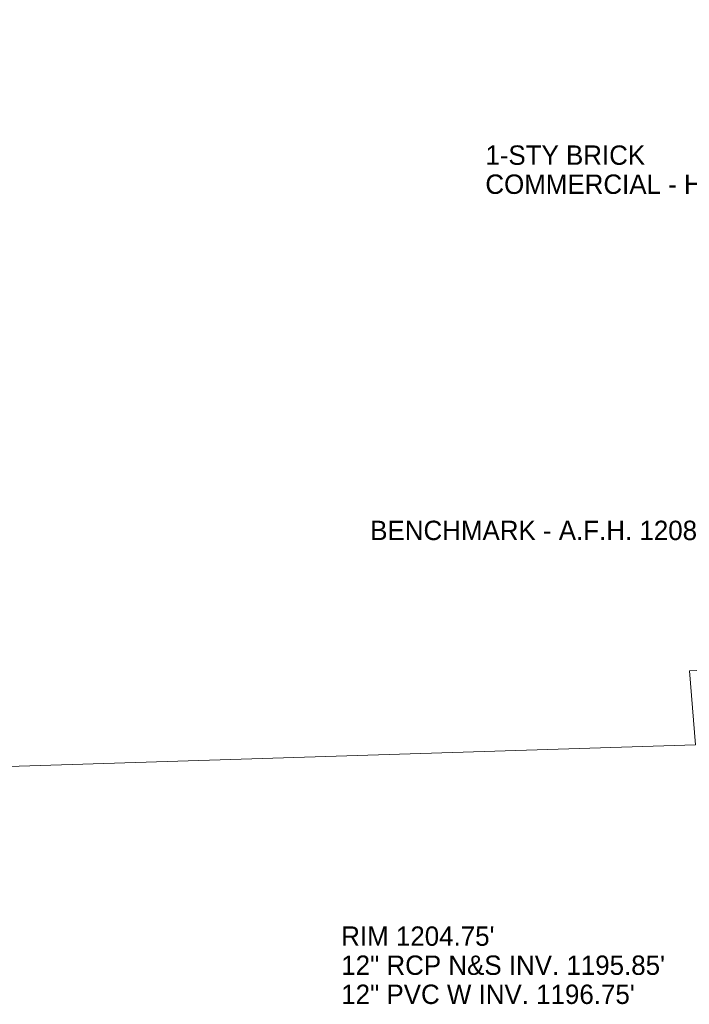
# Model space of a CAD drawing. Extents: x 2286160 to 2289356, y 637815 to 640647.
# Tile 3 of 52: x 2287183 to 2287279, y 638454 to 638596. Entities that reach past the tile are written whole.
import ezdxf
from ezdxf.enums import TextEntityAlignment as Align

# ---------------------------------------------------------------- set-up
doc = ezdxf.new("R2010")
doc.units = 0
doc.header["$LTSCALE"] = 20
doc.header["$MEASUREMENT"] = 0
doc.layers.add('BD_X_Building', color=7, linetype='Continuous', lineweight=0, true_color=0xff9ebf)
for name, color, linetype, lineweight in [('BD_X_Text', 7, 'Continuous', 0), ('SV_X_Text', 7, 'Continuous', 0), ('UT_X_Sanitary_Text', 7, 'Continuous', 0)]:
    doc.layers.add(name, color=color, linetype=linetype, lineweight=lineweight)
doc.styles.add('Slanted-Normal LS 0.50', font='font31.shx', dxfattribs={"height": 0.14})

msp = doc.modelspace()

# ---------------------------------------------------------------- linework, layer by layer
at = {"layer": 'BD_X_Building', "flags": 128}
msp.add_lwpolyline([(2287172.37, 638700.96), (2287183.41, 638700.69), (2287183.73, 638689.42), (2287250.2, 638691.17), (2287250.01, 638698.11), (2287263.2, 638720.9), (2287299.92, 638721.86), (2287299.92, 638721.86), (2287308.09, 638503.45), (2287279.39, 638502.09), (2287280.23, 638491.42), (2287118.34, 638486.3)], dxfattribs=at)

# ---------------------------------------------------------------- texts
at = {"layer": 'BD_X_Text', "style": 'Slanted-Normal LS 0.50'}
for s, p in [('1-STY BRICK', (2287249.87, 638577.99)), ("COMMERCIAL - HEINEN'S", (2287249.87, 638573.79))]:
    msp.add_text(s, height=2.8, dxfattribs=at).set_placement(p, align=Align.TOP_LEFT)
at = {"layer": 'SV_X_Text', "insert": (2287233.23, 638523.78), "char_height": 2.8, "attachment_point": 1, "line_spacing_factor": 0.615, "style": 'Slanted-Normal LS 0.50'}
msp.add_mtext("BENCHMARK - A.F.H. 1208.72'", dxfattribs=at)
at = {"layer": 'UT_X_Sanitary_Text', "insert": (2287229.04, 638465.17), "char_height": 2.8, "attachment_point": 1, "line_spacing_factor": 0.9, "style": 'Slanted-Normal LS 0.50'}
msp.add_mtext('RIM 1204.75\'\\P12" RCP N&S INV. 1195.85\'\\P12" PVC W INV. 1196.75\'', dxfattribs=at)

doc.saveas('drawing.dxf')
